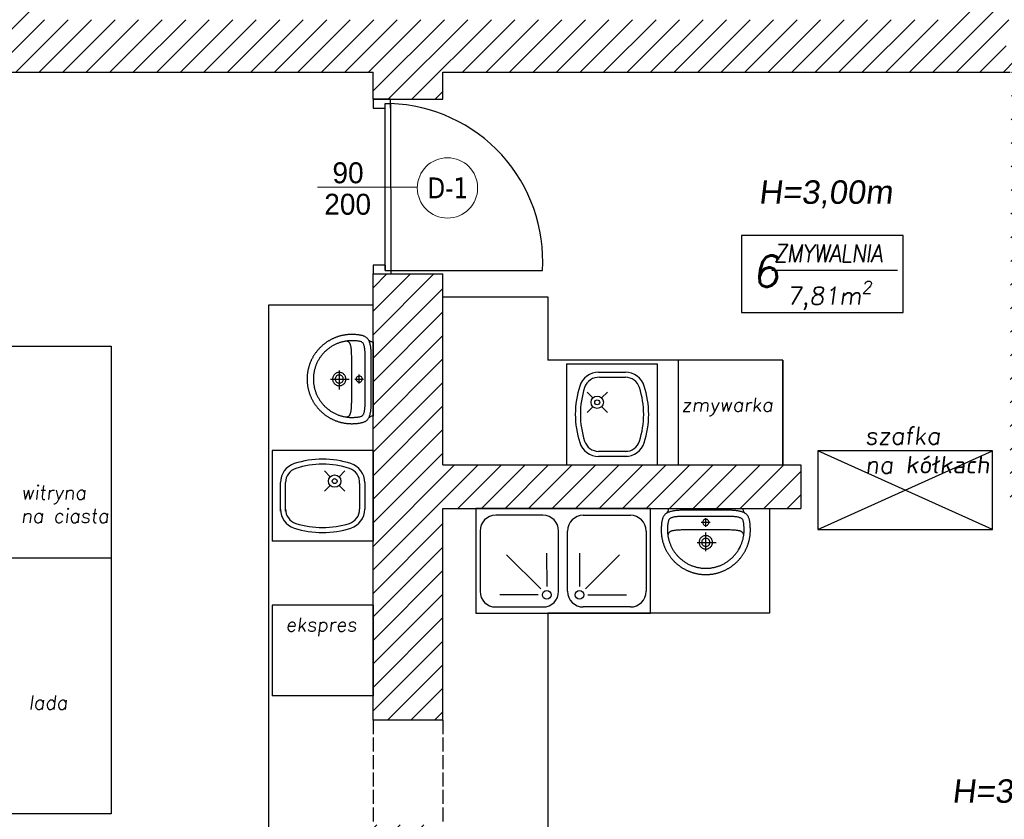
# Model space of a CAD drawing. Header units: millimetres. Extents: x -486876 to 553054, y -140324 to 834178.
# Tile 128 of 155: x 15543 to 21183, y 65131 to 69711. Entities that reach past the tile are written whole.
import ezdxf
from ezdxf.enums import TextEntityAlignment as Align

# ---------------------------------------------------------------- set-up
doc = ezdxf.new("R2010")
doc.units = ezdxf.units.MM
doc.linetypes.add('DASH2', pattern=[0.75, 0.5, -0.25])
doc.linetypes.add('XREF$0$_DASH', pattern=[10, 8, -2])
for name, color, linetype, lineweight in [('_XREF', 252, 'DASH2', 13), ('XREF$0$okna', 8, 'Continuous', 20), ('XREF$0$ściana nośna', 8, 'Continuous', 30)]:
    doc.layers.add(name, color=color, linetype=linetype, lineweight=lineweight)
for name, color, linetype in [('XREF$0$A-ARM', 8, 'Continuous'), ('XREF$0$ArchiCAD', 8, 'Continuous'), ('XREF$0$DRZWI', 8, 'Continuous'), ('XREF$0$MEBLE', 8, 'Continuous'), ('XREF$0$nowe ściany', 8, 'Continuous'), ('XREF$0$OPIS', 8, 'Continuous'), ('XREF$0$OPISY', 8, 'Continuous'), ('XREF$0$WYMIARY', 9, 'Continuous'), ('XREF$0$WYPEŁNIENIA', 8, 'Continuous')]:
    doc.layers.add(name, color=color, linetype=linetype)
doc.styles.add('XREF$0$APLUS', font='arial.ttf', dxfattribs={"width": 0.6})
doc.styles.add('XREF$0$GENERATED_STYLE_1', font='txt')
doc.styles.add('XREF$0$ROMANS', font='romans.shx')
doc.styles.add('XREF$0$Standard', font='arial.ttf')
doc.styles.add('XREF$0$Verdana 0.8', font='verdana.ttf', dxfattribs={"width": 0.8})
pattern_1 = [(45, (428.967, 8619.944), (-6.735192, 6.735192), [])]

# ---------------------------------------------------------------- blocks, each defined once
blk = doc.blocks.new('XREF$0$KKP-KOLO2-B02X0201')
at = {"layer": 'XREF$0$A-ARM'}
for points in [[(-21.09, 0), (-21.12, -0.55), (-21.2, -1), (-21.34, -1.39), (-21.54, -1.76), (-21.81, -2.13), (-22.13, -2.54)], [(21.09, 0), (0, 0), (-21.09, 0)], [(22.13, -2.54), (21.81, -2.13), (21.54, -1.76), (21.34, -1.39), (21.2, -1), (21.12, -0.55), (21.09, 0)], [(25.29, -12.17), (25.29, -12.54), (25.28, -12.9), (25.27, -13.27), (25.25, -13.64), (25.22, -14), (25.19, -14.37), (25.16, -14.73), (25.12, -15.09), (25.08, -15.45), (25.03, -15.81), (24.97, -16.16), (24.91, -16.52), (24.85, -16.87), (24.78, -17.22), (24.71, -17.57), (24.63, -17.92), (24.55, -18.26), (24.46, -18.61), (24.37, -18.95), (24.27, -19.29), (24.17, -19.63), (24.06, -19.96), (23.95, -20.3), (23.83, -20.63), (23.71, -20.96), (23.59, -21.29), (23.46, -21.61), (23.33, -21.94), (23.19, -22.26), (23.05, -22.58), (22.9, -22.89), (22.75, -23.21), (22.6, -23.52), (22.44, -23.83), (22.27, -24.14), (22.11, -24.44), (21.94, -24.74), (21.76, -25.04), (21.58, -25.34), (21.4, -25.63), (21.21, -25.92), (21.02, -26.21), (20.83, -26.5), (20.63, -26.78), (20.43, -27.06), (20.22, -27.34), (20.01, -27.62), (19.8, -27.89), (19.58, -28.16), (19.36, -28.42), (19.14, -28.68), (18.91, -28.94), (18.68, -29.2), (18.45, -29.45), (18.21, -29.7), (17.97, -29.95), (17.73, -30.2), (17.48, -30.44), (17.23, -30.67), (16.98, -30.91), (16.72, -31.14), (16.46, -31.36), (16.2, -31.59), (15.93, -31.81), (15.66, -32.02), (15.39, -32.24), (15.12, -32.45), (14.84, -32.65), (14.56, -32.85), (14.28, -33.05), (13.99, -33.25), (13.7, -33.44), (13.41, -33.62), (13.12, -33.81), (12.82, -33.98), (12.52, -34.16), (12.22, -34.33), (11.91, -34.5), (11.61, -34.66), (11.3, -34.82), (10.98, -34.97), (10.67, -35.12), (10.35, -35.27), (10.03, -35.41), (9.71, -35.55), (9.39, -35.68), (9.06, -35.81), (8.74, -35.94), (8.41, -36.06), (8.07, -36.17), (7.74, -36.28), (7.4, -36.39), (7.06, -36.49), (6.72, -36.59), (6.38, -36.68), (6.04, -36.77), (5.69, -36.85), (5.35, -36.93), (5, -37), (4.65, -37.07), (4.29, -37.14), (3.94, -37.2), (3.58, -37.25), (3.23, -37.3), (2.87, -37.34), (2.51, -37.38), (2.14, -37.42), (1.78, -37.45), (1.42, -37.47), (1.05, -37.49), (0.68, -37.5), (0.31, -37.51), (-0.06, -37.51), (-0.06, -37.51), (-0.43, -37.51), (-0.8, -37.5), (-1.16, -37.49), (-1.53, -37.47), (-1.89, -37.45), (-2.26, -37.42), (-2.62, -37.38), (-2.98, -37.34), (-3.34, -37.3), (-3.7, -37.25), (-4.05, -37.2), (-4.41, -37.14), (-4.76, -37.07), (-5.11, -37), (-5.46, -36.93), (-5.81, -36.85), (-6.15, -36.77), (-6.5, -36.68), (-6.84, -36.59), (-7.18, -36.49), (-7.52, -36.39), (-7.85, -36.28), (-8.19, -36.17), (-8.52, -36.06), (-8.85, -35.94), (-9.18, -35.81), (-9.5, -35.68), (-9.83, -35.55), (-10.15, -35.41), (-10.47, -35.27), (-10.78, -35.12), (-11.1, -34.97), (-11.41, -34.82), (-11.72, -34.66), (-12.03, -34.5), (-12.33, -34.33), (-12.63, -34.16), (-12.93, -33.98), (-13.23, -33.81), (-13.52, -33.62), (-13.81, -33.44), (-14.1, -33.25), (-14.39, -33.05), (-14.67, -32.85), (-14.95, -32.65), (-15.23, -32.45), (-15.51, -32.24), (-15.78, -32.02), (-16.05, -31.81), (-16.31, -31.59), (-16.58, -31.36), (-16.84, -31.14), (-17.09, -30.91), (-17.35, -30.67), (-17.6, -30.44), (-17.84, -30.2), (-18.09, -29.95), (-18.33, -29.7), (-18.56, -29.45), (-18.8, -29.2), (-19.03, -28.94), (-19.25, -28.68), (-19.48, -28.42), (-19.7, -28.16), (-19.91, -27.89), (-20.13, -27.62), (-20.34, -27.34), (-20.54, -27.06), (-20.74, -26.78), (-20.94, -26.5), (-21.14, -26.21), (-21.33, -25.92), (-21.51, -25.63), (-21.7, -25.34), (-21.88, -25.04), (-22.05, -24.74), (-22.22, -24.44), (-22.39, -24.14), (-22.55, -23.83), (-22.71, -23.52), (-22.86, -23.21), (-23.01, -22.89), (-23.16, -22.58), (-23.3, -22.26), (-23.44, -21.94), (-23.57, -21.61), (-23.7, -21.29), (-23.83, -20.96), (-23.95, -20.63), (-24.06, -20.3), (-24.17, -19.96), (-24.28, -19.63), (-24.38, -19.29), (-24.48, -18.95), (-24.57, -18.61), (-24.66, -18.26), (-24.74, -17.92), (-24.82, -17.57), (-24.9, -17.22), (-24.96, -16.87), (-25.03, -16.52), (-25.09, -16.16), (-25.14, -15.81), (-25.19, -15.45), (-25.23, -15.09), (-25.27, -14.73), (-25.31, -14.37), (-25.34, -14), (-25.36, -13.64), (-25.38, -13.27), (-25.39, -12.9), (-25.4, -12.54), (-25.4, -12.17), (-25.4, -12.17), (-25.4, -11.8), (-25.38, -11.35), (-25.36, -10.84), (-25.33, -10.31), (-25.3, -9.77), (-25.27, -9.28), (-25.23, -8.85), (-25.19, -8.52), (-25.13, -8.07), (-25.06, -7.64), (-24.99, -7.22), (-24.91, -6.82), (-24.82, -6.44), (-24.73, -6.07), (-24.62, -5.72), (-24.51, -5.38), (-24.38, -5.06), (-24.24, -4.76), (-24.09, -4.47), (-23.93, -4.19), (-23.75, -3.93), (-23.55, -3.68), (-23.34, -3.44), (-23.11, -3.22), (-22.87, -3.01), (-22.6, -2.81), (-22.31, -2.63), (-22, -2.45), (-21.67, -2.29), (-21.32, -2.14), (-20.94, -1.99), (-20.54, -1.86), (-20.11, -1.74), (-19.66, -1.63), (-19.17, -1.53), (-19.17, -1.53), (-18.8, -1.45), (-18.41, -1.38), (-18.01, -1.32), (-17.59, -1.25), (-17.17, -1.2), (-16.73, -1.15), (-16.28, -1.1), (-15.82, -1.06), (-15.35, -1.04), (-14.87, -1.02), (-14.38, -1.01), (-0.06, -1.01), (14.27, -1.01), (14.76, -1.02), (15.23, -1.04), (15.7, -1.06), (16.16, -1.1), (16.61, -1.15), (17.05, -1.2), (17.48, -1.25), (17.9, -1.32), (18.3, -1.38), (18.69, -1.45), (19.06, -1.53), (19.54, -1.63), (20, -1.74), (20.43, -1.86), (20.83, -1.99), (21.21, -2.14), (21.56, -2.29), (21.89, -2.45), (22.2, -2.63), (22.48, -2.81), (22.75, -3.01), (23, -3.22), (23.23, -3.44), (23.44, -3.68), (23.63, -3.93), (23.81, -4.19), (23.98, -4.47), (24.13, -4.76), (24.27, -5.06), (24.39, -5.38), (24.51, -5.72), (24.61, -6.07), (24.71, -6.44), (24.79, -6.82), (24.88, -7.22), (24.95, -7.64), (25.02, -8.07), (25.08, -8.52), (25.12, -8.85), (25.15, -9.28), (25.19, -9.77), (25.22, -10.31), (25.24, -10.84), (25.27, -11.35), (25.28, -11.8), (25.29, -12.17)], [(-0.05, -33.94), (-0.61, -33.93), (-1.16, -33.92), (-1.72, -33.89), (-2.28, -33.85), (-2.7, -33.79), (-3.12, -33.73), (-3.53, -33.66), (-3.94, -33.59), (-4.34, -33.51), (-4.74, -33.42), (-5.14, -33.33), (-5.53, -33.23), (-5.93, -33.13), (-6.33, -33.02), (-6.73, -32.9), (-7.13, -32.77), (-7.53, -32.64), (-7.96, -32.47), (-8.38, -32.29), (-8.79, -32.11), (-9.2, -31.92), (-9.61, -31.73), (-10.02, -31.53), (-10.42, -31.33), (-10.8, -31.11), (-11.16, -30.89), (-11.52, -30.66), (-11.87, -30.43), (-12.22, -30.2), (-12.56, -29.97), (-12.89, -29.72), (-13.22, -29.48), (-13.55, -29.23), (-13.87, -28.97), (-14.19, -28.7), (-14.51, -28.43), (-14.82, -28.15), (-15.14, -27.86), (-15.45, -27.56), (-15.76, -27.24), (-16.06, -26.91), (-16.35, -26.58), (-16.63, -26.25), (-16.91, -25.92), (-17.17, -25.58), (-17.44, -25.24), (-17.7, -24.9), (-17.95, -24.55), (-18.2, -24.19), (-18.45, -23.82), (-18.69, -23.45), (-19.7, -21.59), (-19.87, -21.21), (-20.04, -20.83), (-20.19, -20.44), (-20.34, -20.06), (-20.49, -19.67), (-20.62, -19.28), (-20.75, -18.9), (-20.88, -18.51), (-20.99, -18.12), (-21.1, -17.73), (-21.2, -17.34), (-21.3, -16.94), (-21.38, -16.55), (-21.46, -16.15), (-21.54, -15.75), (-21.6, -15.36), (-21.66, -14.95), (-21.71, -14.55), (-21.75, -14.15), (-21.78, -13.74), (-21.81, -13.33), (-21.83, -12.92), (-21.84, -12.51), (-21.84, -12.09), (-21.84, -11.68), (-21.82, -11.26), (-21.81, -10.84), (-21.78, -10.42), (-21.76, -10), (-21.73, -9.57), (-21.69, -9.16), (-21.64, -8.74), (-21.58, -8.32), (-21.51, -7.91), (-21.43, -7.49), (-21.32, -7.09), (-21.2, -6.68), (-21.06, -6.4), (-20.88, -6.14), (-20.65, -5.9), (-20.38, -5.69), (-20.07, -5.5), (-19.73, -5.34), (-19.37, -5.2), (-18.99, -5.07), (-18.59, -4.96), (-18.17, -4.87), (-17.75, -4.8), (-17.33, -4.73), (-16.9, -4.68), (-16.49, -4.64), (-16.08, -4.61), (-15.69, -4.59), (-15.32, -4.58), (-14.98, -4.57), (-14.66, -4.56), (-14.38, -4.56), (-0.05, -4.56), (14.27, -4.56), (14.55, -4.56), (14.87, -4.57), (15.21, -4.58), (15.58, -4.59), (15.97, -4.61), (16.38, -4.64), (16.8, -4.68), (17.22, -4.73), (17.64, -4.8), (18.07, -4.87), (18.48, -4.96), (18.88, -5.07), (19.26, -5.2), (19.63, -5.34), (19.96, -5.5), (20.27, -5.69), (20.54, -5.9), (20.77, -6.14), (20.96, -6.4), (21.09, -6.68), (21.22, -7.09), (21.32, -7.49), (21.41, -7.91), (21.48, -8.32), (21.54, -8.74), (21.58, -9.16), (21.62, -9.57), (21.65, -10), (21.68, -10.42), (21.7, -10.84), (21.72, -11.26), (21.73, -11.68), (21.74, -12.09), (21.73, -12.51), (21.72, -12.92), (21.7, -13.33), (21.68, -13.74), (21.64, -14.15), (21.6, -14.55), (21.55, -14.95), (21.49, -15.36), (21.43, -15.75), (21.36, -16.15), (21.28, -16.55), (21.19, -16.94), (21.1, -17.34), (20.99, -17.73), (20.89, -18.12), (20.77, -18.51), (20.65, -18.9), (20.52, -19.28), (20.38, -19.67), (20.24, -20.06), (20.09, -20.44), (19.93, -20.83), (19.76, -21.21), (19.59, -21.59), (19.59, -21.59), (18.58, -23.45), (18.34, -23.82), (18.09, -24.19), (17.84, -24.55), (17.59, -24.9), (17.33, -25.24), (17.07, -25.58), (16.8, -25.92), (16.52, -26.25), (16.24, -26.58), (15.95, -26.91), (15.65, -27.24), (15.35, -27.56), (15.03, -27.86), (14.72, -28.15), (14.4, -28.43), (14.08, -28.7), (13.76, -28.97), (13.44, -29.23), (13.11, -29.48), (12.78, -29.72), (12.45, -29.97), (12.11, -30.2), (11.76, -30.43), (11.41, -30.66), (11.06, -30.89), (10.69, -31.11), (10.32, -31.33), (9.91, -31.53), (9.5, -31.73), (9.09, -31.92), (8.68, -32.11), (8.27, -32.29), (7.85, -32.47), (7.43, -32.64), (7.43, -32.64), (7.02, -32.77), (6.62, -32.9), (6.22, -33.02), (5.82, -33.13), (5.43, -33.23), (5.03, -33.33), (4.63, -33.42), (4.23, -33.51), (3.83, -33.59), (3.42, -33.66), (3.01, -33.73), (2.6, -33.79), (2.17, -33.85), (1.61, -33.89), (1.06, -33.92), (0.5, -33.93), (-0.05, -33.94)], [(-0.05, -10.45), (-0.05, -5.48)], [(-2.61, -7.95), (2.52, -7.95)], [(-0.04, -6.08), (0.43, -6.14), (0.85, -6.32), (1.21, -6.6), (1.49, -6.96), (1.67, -7.38), (1.73, -7.86), (1.67, -8.33), (1.49, -8.75), (1.21, -9.11), (0.85, -9.39), (0.43, -9.57), (-0.04, -9.63), (-0.51, -9.57), (-0.94, -9.39), (-1.3, -9.11), (-1.58, -8.75), (-1.75, -8.33), (-1.82, -7.86), (-1.75, -7.38), (-1.58, -6.96), (-1.3, -6.6), (-0.94, -6.32), (-0.51, -6.14), (-0.04, -6.08)], [(-21.62, -15.21), (-21.58, -14.99), (-21.53, -14.78), (-21.48, -14.58), (-21.41, -14.39), (-21.33, -14.21), (-21.24, -14.04), (-21.14, -13.87), (-21.02, -13.72), (-20.88, -13.57), (-20.72, -13.43), (-20.55, -13.3), (-20.35, -13.18), (-20.14, -13.06), (-19.9, -12.95), (-19.63, -12.85), (-19.34, -12.76), (-19.02, -12.67), (-18.67, -12.6), (-18.29, -12.53), (-17.88, -12.46), (-17.43, -12.4), (-16.96, -12.35), (-16.44, -12.31), (-15.89, -12.27), (-15.3, -12.24), (-14.67, -12.21), (-14, -12.19), (-13.28, -12.18), (-12.52, -12.17), (-11.72, -12.17)], [(-11.72, -12.17), (-0.06, -12.17), (11.6, -12.17)], [(-0.06, -15.43), (0.33, -15.45), (0.71, -15.51), (1.07, -15.6), (1.42, -15.73), (1.75, -15.89), (2.06, -16.08), (2.36, -16.3), (2.63, -16.55), (2.87, -16.82), (3.09, -17.11), (3.28, -17.43), (3.44, -17.76), (3.57, -18.11), (3.66, -18.47), (3.72, -18.85), (3.74, -19.24), (3.72, -19.62), (3.66, -20), (3.57, -20.36), (3.44, -20.71), (3.28, -21.05), (3.09, -21.36), (2.87, -21.65), (2.63, -21.92), (2.36, -22.17), (2.06, -22.39), (1.75, -22.58), (1.42, -22.74), (1.07, -22.87), (0.71, -22.96), (0.33, -23.02), (-0.06, -23.04), (-0.45, -23.02), (-0.82, -22.96), (-1.19, -22.87), (-1.54, -22.74), (-1.87, -22.58), (-2.18, -22.39), (-2.48, -22.17), (-2.75, -21.92), (-2.99, -21.65), (-3.21, -21.36), (-3.4, -21.05), (-3.56, -20.71), (-3.69, -20.36), (-3.78, -20), (-3.84, -19.62), (-3.86, -19.24), (-3.84, -18.85), (-3.78, -18.47), (-3.69, -18.11), (-3.56, -17.76), (-3.4, -17.43), (-3.21, -17.11), (-2.99, -16.82), (-2.75, -16.55), (-2.48, -16.3), (-2.18, -16.08), (-1.87, -15.89), (-1.54, -15.73), (-1.19, -15.6), (-0.82, -15.51), (-0.45, -15.45), (-0.06, -15.43)], [(-0.06, -24.21), (-0.06, -13.57)], [(11.6, -12.17), (12.41, -12.17), (13.17, -12.18), (13.88, -12.19), (14.55, -12.21), (15.18, -12.24), (15.78, -12.27), (16.33, -12.31), (16.84, -12.35), (17.32, -12.4), (17.77, -12.46), (18.18, -12.53), (18.56, -12.6), (18.9, -12.67), (19.22, -12.76), (19.52, -12.85), (19.78, -12.95), (20.02, -13.06), (20.24, -13.18), (20.44, -13.3), (20.61, -13.43), (20.76, -13.57), (20.9, -13.72), (21.02, -13.87), (21.13, -14.04), (21.22, -14.21), (21.3, -14.39), (21.36, -14.58), (21.42, -14.78), (21.47, -14.99), (21.51, -15.21)], [(4.89, -19.26), (-5.94, -19.26)], [(-0.06, -16.9), (0.36, -16.94), (0.75, -17.05), (1.12, -17.22), (1.44, -17.45), (1.72, -17.73), (1.95, -18.06), (2.13, -18.42), (2.23, -18.82), (2.27, -19.24), (2.23, -19.65), (2.13, -20.05), (1.95, -20.41), (1.72, -20.74), (1.44, -21.02), (1.12, -21.25), (0.75, -21.42), (0.36, -21.53), (-0.06, -21.57), (-0.48, -21.53), (-0.87, -21.42), (-1.23, -21.25), (-1.56, -21.02), (-1.84, -20.74), (-2.07, -20.41), (-2.24, -20.05), (-2.35, -19.65), (-2.39, -19.24), (-2.35, -18.82), (-2.24, -18.42), (-2.07, -18.06), (-1.84, -17.73), (-1.56, -17.45), (-1.23, -17.22), (-0.87, -17.05), (-0.48, -16.94), (-0.06, -16.9)]]:
    blk.add_lwpolyline(points, dxfattribs=at)
blk = doc.blocks.new('XREF')
at = {"layer": 'XREF$0$WYPEŁNIENIA'}
h = blk.add_hatch(dxfattribs=at)
h.set_pattern_fill('ANSI31', color=256, scale=3)
h.set_pattern_definition([(45, (-52999.899, 13162.694), (-6.7351921, 6.7351921), [])])
h.paths.add_polyline_path([(5376.11, 10651.78), (5336.75, 10651.78), (5336.75, 10611.78), (5376.11, 10611.78)])
h.paths.add_polyline_path([(5806.69, 10651.78), (5486.11, 10651.78), (5486.11, 10611.78), (5541.69, 10611.78), (5541.69, 10491.78), (5566.69, 10491.78), (5566.69, 10611.78), (5766.69, 10611.78), (5766.69, 10481.78), (5766.69, 10471.78), (5766.69, 10346.78), (5739.69, 10346.78), (5739.69, 10336.78), (5766.69, 10336.78), (5766.69, 10322.47), (5806.69, 10322.47)])
h.paths.add_polyline_path([(5566.69, 10391.78), (5556.69, 10391.78), (5541.69, 10391.78), (5541.69, 10295.78), (5566.69, 10295.78), (5566.69, 10336.78), (5739.69, 10336.78), (5739.69, 10346.78), (5566.69, 10346.78)])
h.paths.add_polyline_path([(5566.69, 10295.78), (5541.69, 10295.78), (5541.69, 10195.78), (5566.69, 10195.78)])
h.paths.add_polyline_path([(5558.62, 10157.37), (5572.62, 10157.37), (5572.62, 10143.37), (5558.62, 10143.37)], flags=16)
edge = h.paths.add_edge_path(flags=16)
edge.add_arc((5565.62, 10150.37), 7, 0, 360)
h.paths.add_polyline_path([(5806.69, 10212.47), (5766.69, 10212.47), (5766.69, 10121.78), (5688.72, 10121.78), (5688.72, 10096.78), (5766.69, 10096.78), (5766.69, 10027.67), (5806.69, 10027.67), (5806.69, 10029.35)])
h.paths.add_polyline_path([(5806.69, 9917.67), (5766.69, 9917.67), (5766.69, 9911.78), (5683.24, 9911.78), (5683.24, 9881.78), (5766.69, 9881.78), (5766.69, 9779.12), (5806.69, 9779.12)])
h.paths.add_polyline_path([(5157.25, 9881.78), (5142.25, 9881.78), (5141.56, 9712.78), (5141.56, 9656.78), (5141.56, 9631.78), (5156.56, 9631.78), (5156.56, 9712.78)])
h.paths.add_polyline_path([(5256.56, 9656.78), (5156.56, 9656.78), (5156.56, 9631.78), (5256.56, 9631.78)])
h.paths.add_polyline_path([(5451.56, 9666.86), (5426.56, 9666.86), (5426.56, 9656.78), (5256.56, 9656.78), (5256.56, 9631.78), (5426.56, 9631.78), (5451.56, 9631.78)])
h.paths.add_polyline_path([(5806.69, 9779.12), (5766.69, 9779.12), (5766.69, 9756.28), (5806.69, 9756.28)])
h.paths.add_polyline_path([(5806.69, 9563.42), (5766.69, 9563.42), (5766.69, 9361.43), (5605.18, 9361.43), (5605.18, 9321.43), (5766.69, 9321.43), (5766.69, 9268.64), (5806.69, 9268.64)])
h.paths.add_polyline_path([(5806.69, 9646.28), (5766.69, 9646.28), (5766.69, 9563.42), (5806.69, 9563.42)])
h.paths.add_polyline_path([(5495.18, 9361.43), (5463.86, 9361.43), (5451.56, 9361.43), (5451.56, 9481.78), (5426.56, 9481.78), (5426.56, 9361.43), (5366.74, 9361.43), (5366.74, 9321.43), (5495.18, 9321.43)])
h.paths.add_polyline_path([(5256.74, 9361.43), (4971.58, 9361.43), (4971.58, 9321.43), (5256.74, 9321.43)])
h.paths.add_polyline_path([(4861.58, 9361.43), (4816.56, 9361.43), (4816.56, 9450.58), (4776.56, 9450.58), (4776.56, 9361.43), (4714.92, 9361.43), (4714.92, 9321.43), (4861.58, 9321.43)])
h.paths.add_polyline_path([(4604.92, 9361.43), (4411.55, 9361.43), (4411.55, 9321.43), (4604.92, 9321.43)])
h.paths.add_polyline_path([(4411.55, 9361.43), (4406.56, 9361.43), (4406.56, 9411.43), (4366.56, 9411.43), (4366.56, 9361.43), (4171.56, 9361.43), (4171.56, 9321.43), (4411.55, 9321.43)])
h.paths.add_polyline_path([(4816.56, 9631.78), (5021.56, 9631.78), (5021.56, 9656.78), (4816.56, 9656.78), (4816.56, 9766.19), (4776.56, 9766.19), (4776.56, 9563.42), (4816.56, 9563.42)])
h.paths.add_polyline_path([(4816.56, 9563.42), (4776.56, 9563.42), (4776.56, 9510.58), (4816.56, 9510.58)])
h.paths.add_polyline_path([(5806.69, 9158.64), (5766.69, 9158.64), (5766.69, 9112.7), (5806.69, 9112.7)])
h.paths.add_polyline_path([(4783.69, 9911.78), (4771.69, 9911.78)])
h.paths.add_polyline_path([(4886.69, 10121.78), (4796.69, 10121.78), (4796.69, 10096.78), (4886.69, 10096.78)])
h.paths.add_polyline_path([(5434.52, 10096.78), (5434.52, 10121.78), (5409.69, 10121.78), (5409.81, 10096.78)])
h.paths.add_polyline_path([(5535.02, 10121.78), (5535.02, 10108.85), (5535.02, 10108.85), (5535.02, 10096.78), (5588.72, 10096.78), (5588.72, 10121.78), (5575.42, 10121.78), (5575.42, 10162.36), (5566.69, 10162.36), (5566.69, 10195.78), (5541.69, 10195.78), (5541.69, 10121.78)])
h = blk.add_hatch(dxfattribs=at)
h.set_pattern_fill('ANSI31', color=256, scale=3)
h.set_pattern_definition(pattern_1)
h.paths.add_polyline_path([(5131.69, 10611.78), (5226.75, 10611.78), (5226.75, 10651.78), (5034.68, 10651.78), (5034.68, 10611.78), (5106.69, 10611.78), (5106.69, 10492.03), (5131.69, 10480.17)])
h.paths.add_polyline_path([(5131.69, 10480.17), (5106.69, 10492.03), (5106.69, 10431.78), (4986.69, 10431.78), (4986.69, 10329.91), (4986.69, 10317.78), (4996.69, 10317.78), (4996.69, 10329.91), (4996.69, 10421.78), (5106.69, 10421.78), (5106.69, 10121.78), (4996.69, 10121.78), (4996.69, 10217.78), (4986.69, 10217.78), (4986.69, 10096.78), (5106.69, 10096.78), (5106.69, 10080.78), (5131.69, 10080.78), (5131.69, 10096.78), (5309.81, 10096.78), (5309.81, 10121.78), (5167.64, 10121.78), (5167.64, 10167.09), (5131.69, 10167.09)])
h.paths.add_polyline_path([(5138.63, 10159.36), (5152.63, 10159.36), (5152.63, 10145.36), (5138.63, 10145.36)], flags=16)
h.paths.add_polyline_path([(5138.63, 10138.66), (5152.63, 10138.66), (5152.63, 10124.66), (5138.63, 10124.66)], flags=16)
h.paths.add_polyline_path([(5342.2, 9911.78), (5131.69, 9911.78), (5131.69, 9927.78), (5106.69, 9927.78), (5106.69, 9911.78), (4754.5, 9911.78), (4743.77, 9881.78), (4776.56, 9881.78), (4776.56, 9866.19), (4786.56, 9866.19), (4816.56, 9866.19), (4816.56, 9881.78), (5141.56, 9881.78), (5156.56, 9881.78), (5336.01, 9881.78)])
h.paths.add_polyline_path([(5139.23, 9902.34), (5153.23, 9902.34), (5153.23, 9888.34), (5139.23, 9888.34)], flags=16)
h.paths.add_polyline_path([(5583.24, 9911.78), (5342.2, 9911.78), (5336.01, 9881.78), (5426.56, 9881.78), (5426.56, 9766.86), (5451.56, 9766.86), (5451.56, 9821.78), (5566.69, 9821.78), (5566.69, 9881.78), (5583.24, 9881.78)])
h.paths.add_polyline_path([(5504.63, 9871.77), (5518.63, 9871.77), (5518.63, 9857.77), (5504.63, 9857.77)], flags=16)
h.paths.add_polyline_path([(5518.63, 9864.77, -1), (5504.63, 9864.77, -1)], flags=16)
h = blk.add_hatch(dxfattribs=at)
h.set_pattern_fill('ANSI31', color=256, scale=3)
h.set_pattern_definition(pattern_1)
h.paths.add_polyline_path([(4754.5, 9911.78), (4436.69, 9911.78), (4301.69, 9911.78), (4301.69, 9928.55), (4289.69, 9928.55), (4276.69, 9928.55), (4276.69, 9911.78), (4236.56, 9911.78), (4236.56, 9881.78), (4353.56, 9881.78), (4353.56, 9806.78), (4366.56, 9806.78), (4366.56, 9731.78), (4406.56, 9731.78), (4406.56, 9881.78), (4743.77, 9881.78)])
h.paths.add_polyline_path([(4398.45, 9880.08), (4398.45, 9866.08), (4384.45, 9866.08), (4384.45, 9880.08)], flags=16)
h.paths.add_polyline_path([(4398.45, 9856.69), (4398.45, 9842.69), (4384.45, 9842.69), (4384.45, 9856.69)], flags=16)
h.paths.add_polyline_path([(4301.69, 10120.07), (4276.69, 10120.07), (4276.69, 10028.55), (4301.69, 10028.55), (4301.69, 10031.78), (4301.69, 10034.78)])
h.paths.add_polyline_path([(4276.69, 10110.27), (4239.02, 10110.27), (4239.02, 10098.27), (4276.69, 10098.27)])
h.paths.add_polyline_path([(4139.02, 10110.27), (4135.8, 10110.27), (4126.56, 10110.27), (4126.56, 10098.27), (4139.02, 10098.27)])
h.paths.add_polyline_path([(4452.42, 10061.29), (4444.42, 10061.29), (4444.42, 10018.45), (4452.42, 10018.45)])
h.paths.add_polyline_path([(4452.42, 9931.39), (4444.42, 9931.39), (4444.42, 9911.78), (4452.42, 9911.78)])
h.paths.add_polyline_path([(4584.42, 10161.78), (4577.87, 10161.78), (4572.42, 10161.78), (4572.42, 9911.78), (4584.42, 9911.78)])
h.paths.add_polyline_path([(4452.42, 10161.78), (4446.69, 10161.78), (4444.42, 10161.78), (4444.42, 10148.35), (4452.42, 10148.35)])
h.paths.add_polyline_path([(4301.69, 10417.32), (4276.69, 10417.32), (4276.69, 10166.69), (4280.64, 10166.69), (4280.64, 10210.85), (4376.16, 10210.85), (4376.16, 10166.69), (4280.64, 10166.69), (4276.69, 10166.69), (4276.69, 10157.57), (4301.69, 10157.57), (4301.69, 10161.78), (4446.69, 10161.78), (4452.42, 10161.78), (4577.87, 10161.78), (4584.42, 10161.78), (4662.89, 10161.78), (4662.89, 10186.78), (4577.87, 10186.78), (4396.69, 10186.78), (4396.69, 10246.78), (4301.69, 10246.78)])
h.paths.add_polyline_path([(4335.14, 10233.4), (4349.14, 10233.4), (4349.14, 10219.4), (4335.14, 10219.4)], flags=16)
h.paths.add_polyline_path([(4363.29, 10233.4), (4391.29, 10233.4), (4391.29, 10219.4), (4363.29, 10219.4)], flags=16)
h.paths.add_polyline_path([(4279.66, 10288.77), (4298.73, 10288.77), (4298.73, 10302.27), (4279.66, 10302.27)], flags=24)
h.paths.add_polyline_path([(4376.91, 10145.96), (4376.91, 10164.17), (4363.41, 10164.17), (4363.41, 10145.96)], flags=9)
at = {"layer": 'XREF$0$DRZWI'}
for points in [[(4786.56, 9861.19), (4786.56, 9866.19), (4776.56, 9866.19), (4776.56, 9861.19)], [(4776.56, 9861.19), (4783.47, 9861.19)], [(4783.56, 9768.19), (4783.56, 9863.69), (4786.56, 9863.69), (4786.56, 9863.69), (4786.64, 9766.19)], [(4783.56, 9771.19), (4776.56, 9771.19), (4776.56, 9766.19)], [(4783.56, 9771.19), (4783.56, 9768.19), (4873.56, 9768.19), (4873.56, 9768.19)]]:
    blk.add_lwpolyline(points, dxfattribs=at)
blk.add_arc((4783.61, 9773.63), 90.11, 356.5388, 88.128, dxfattribs=at)
at = {"layer": 'XREF$0$MEBLE'}
for p, q in [((4816.56, 9753.09), (4876.56, 9753.09)), ((4876.56, 9753.09), (4876.56, 9716.78)), ((4776.56, 9748.23), (4716.56, 9748.23)), ((4716.56, 9748.23), (4716.56, 9361.43)), ((4566.56, 9724.85), (4626.56, 9724.85)), ((4626.56, 9724.85), (4626.56, 9456.98)), ((5011.35, 9716.78), (4876.56, 9716.78)), ((5011.35, 9656.78), (5011.35, 9716.78)), ((4873.82, 9627.89), (4846.82, 9627.89)), ((4896.93, 9627.89), (4923.93, 9627.89)), ((5003.66, 9631.78), (5003.66, 9571.78)), ((4837.82, 9618.89), (4837.82, 9584.39)), ((4882.82, 9584.39), (4882.82, 9618.89)), ((4887.93, 9584.39), (4887.93, 9618.89)), ((4932.93, 9618.89), (4932.93, 9584.39)), ((4872.6, 9585.76), (4852.99, 9605.33)), ((4875.97, 9606.21), (4875.99, 9587.16)), ((4894.77, 9606.21), (4894.75, 9587.16)), ((4898.15, 9585.76), (4917.76, 9605.33)), ((4566.56, 9603.63), (4626.56, 9603.63)), ((4871.2, 9582.36), (4849.12, 9582.34)), ((4899.55, 9582.36), (4921.62, 9582.34)), ((4846.82, 9575.39), (4873.82, 9575.39)), ((4876.56, 9571.78), (4876.56, 9421.43)), ((5003.66, 9571.78), (4876.56, 9571.78)), ((4923.93, 9575.39), (4896.93, 9575.39)), ((4626.56, 9456.98), (4566.56, 9456.98))]:
    blk.add_line(p, q, dxfattribs=at)
at = {"layer": 'XREF$0$MEBLE', "ltscale": 1.2}
for p, q in [((4887.38, 9714.66), (4887.38, 9656.78)), ((4887.38, 9714.66), (4939.26, 9714.66)), ((4939.26, 9714.66), (4939.26, 9656.78)), ((4939.26, 9714.66), (4939.26, 9656.78)), ((4905.76, 9709.83), (4921.06, 9709.83)), ((4905.76, 9709.83), (4921.06, 9709.83)), ((4906.33, 9706.94), (4921.06, 9706.94)), ((4906.33, 9706.94), (4921.06, 9706.94)), ((4902.43, 9695.13), (4899.12, 9698.44)), ((4902.43, 9695.13), (4899.12, 9698.44)), ((4907.43, 9695.13), (4910.74, 9698.44)), ((4907.43, 9695.13), (4910.74, 9698.44)), ((4902.42, 9690.12), (4899.12, 9686.82)), ((4902.42, 9690.12), (4899.12, 9686.82)), ((4907.43, 9690.13), (4910.74, 9686.82)), ((4907.43, 9690.13), (4910.74, 9686.82)), ((4776.56, 9665.05), (4718.68, 9665.05)), ((4718.68, 9665.05), (4718.68, 9613.17)), ((4776.56, 9665.05), (4776.56, 9613.17)), ((4922.21, 9664.49), (4905.76, 9664.49)), ((4922.21, 9664.49), (4905.76, 9664.49)), ((4922.21, 9661.6), (4905.76, 9661.6)), ((4922.21, 9661.6), (4905.76, 9661.6)), ((4752.03, 9650.01), (4748.72, 9653.31)), ((4752.03, 9650.01), (4748.72, 9653.31)), ((4757.03, 9650.01), (4760.34, 9653.31)), ((4757.03, 9650.01), (4760.34, 9653.31)), ((4723.5, 9630.22), (4723.5, 9646.67)), ((4723.5, 9630.22), (4723.5, 9646.67)), ((4726.4, 9630.22), (4726.4, 9646.67)), ((4726.4, 9630.22), (4726.4, 9646.67)), ((4752.03, 9645), (4748.72, 9641.69)), ((4752.03, 9645), (4748.72, 9641.69)), ((4757.03, 9645), (4760.34, 9641.69)), ((4757.03, 9645), (4760.34, 9641.69)), ((4768.84, 9646.1), (4768.84, 9631.37)), ((4768.84, 9646.1), (4768.84, 9631.37)), ((4771.74, 9646.67), (4771.74, 9631.37)), ((4771.74, 9646.67), (4771.74, 9631.37)), ((4776.56, 9613.17), (4718.68, 9613.17)), ((4776.56, 9613.17), (4718.68, 9613.17)), ((4776.56, 9576.45), (4718.67, 9576.45)), ((4718.67, 9576.45), (4718.67, 9524.57)), ((4776.56, 9576.45), (4776.56, 9524.57)), ((4776.56, 9524.57), (4718.67, 9524.57)), ((4776.56, 9524.57), (4718.67, 9524.57))]:
    blk.add_line(p, q, dxfattribs=at)
at = {"layer": 'XREF$0$MEBLE', "lineweight": 25, "ltscale": 1.2}
for p, q in [((4951.35, 9716.78), (4951.35, 9656.78)), ((5011.35, 9716.78), (5011.35, 9656.78)), ((5031.39, 9619.83), (5131.39, 9664.83)), ((5131.39, 9619.83), (5031.39, 9664.83))]:
    blk.add_line(p, q, dxfattribs=at)
blk.add_lwpolyline([(5131.39, 9664.83), (5031.39, 9664.83), (5031.39, 9619.83), (5131.39, 9619.83)], close=True, dxfattribs=at)
at = {"layer": 'XREF$0$MEBLE'}
blk.add_lwpolyline([(4935.37, 9631.78), (4835.37, 9631.78), (4835.37, 9571.78), (4935.37, 9571.78)], close=True, dxfattribs=at)
at = {"layer": 'XREF$0$MEBLE', "ltscale": 1.2}
for centre, radius in [((4904.93, 9692.63), 3.54), ((4904.93, 9692.63), 3.54), ((4904.93, 9692.63), 1.42), ((4904.93, 9692.63), 1.42), ((4754.53, 9647.5), 3.54), ((4754.53, 9647.5), 3.54), ((4754.53, 9647.5), 1.42), ((4754.53, 9647.5), 1.42)]:
    blk.add_circle(centre, radius, dxfattribs=at)
at = {"layer": 'XREF$0$MEBLE'}
for centre in [(4876, 9582.36), (4894.75, 9582.36)]:
    blk.add_circle(centre, 2.5, dxfattribs=at)
at = {"layer": 'XREF$0$MEBLE', "ltscale": 1.2}
for centre, radius, start, end in [((4905.76, 9698.47), 11.38, 90, 162.2042), ((4905.76, 9698.47), 11.38, 90, 162.2042), ((4905.76, 9698.47), 8.49, 86.1642, 162.2042), ((4905.76, 9698.47), 8.49, 86.1642, 162.2042), ((4921.06, 9698.45), 11.38, 17.7958, 90), ((4921.06, 9698.45), 11.38, 17.7958, 90), ((4921.06, 9698.45), 8.49, 17.7958, 90), ((4921.06, 9698.45), 8.49, 17.7958, 90), ((4945.45, 9685.74), 53.06, 162.2042, 180), ((4945.45, 9685.74), 53.06, 162.2042, 180), ((4945.45, 9685.74), 50.16, 162.2042, 180), ((4945.45, 9685.74), 50.16, 162.2042, 180), ((4881.38, 9685.72), 50.16, 360, 17.7958), ((4881.38, 9685.72), 50.16, 360, 17.7958), ((4881.38, 9685.72), 53.06, 360, 17.7958), ((4881.38, 9685.72), 53.06, 360, 17.7958), ((4945.45, 9685.74), 53.06, 180, 197.7958), ((4945.45, 9685.74), 53.06, 180, 197.7958), ((4945.45, 9685.74), 50.16, 180, 197.7958), ((4945.45, 9685.74), 50.16, 180, 197.7958), ((4881.38, 9685.72), 50.16, 342.2042, 360), ((4881.38, 9685.72), 50.16, 342.2042, 360), ((4881.38, 9685.72), 53.06, 342.2042, 360), ((4881.38, 9685.72), 53.06, 342.2042, 360), ((4905.18, 9673.78), 9.33, 180, 180.0277), ((4905.18, 9673.78), 9.33, 180, 180.0277), ((4905.8, 9673.03), 11.43, 197.877, 269.7877), ((4905.8, 9673.03), 11.43, 197.877, 269.7877), ((4905.8, 9673.03), 8.53, 197.9046, 269.7154), ((4905.8, 9673.03), 8.53, 197.9046, 269.7154), ((4921.06, 9672.98), 8.49, 270, 342.2042), ((4921.06, 9672.98), 8.49, 270, 342.2042), ((4921.06, 9672.98), 11.38, 270, 342.2042), ((4921.06, 9672.98), 11.38, 270, 342.2042), ((4734.93, 9646.63), 11.43, 107.877, 179.7877), ((4734.93, 9646.63), 11.43, 107.877, 179.7877), ((4747.64, 9606.99), 53.06, 90, 107.7958), ((4747.64, 9606.99), 53.06, 90, 107.7958), ((4747.64, 9606.99), 50.16, 90, 107.7958), ((4747.64, 9606.99), 50.16, 90, 107.7958), ((4735.69, 9647.25), 9.33, 90, 90.0277), ((4735.69, 9647.25), 9.33, 90, 90.0277), ((4747.64, 9606.99), 53.06, 72.2042, 90), ((4747.64, 9606.99), 53.06, 72.2042, 90), ((4747.64, 9606.99), 50.16, 72.2042, 90), ((4747.64, 9606.99), 50.16, 72.2042, 90), ((4760.38, 9646.67), 11.38, 360, 72.2042), ((4760.38, 9646.67), 11.38, 360, 72.2042), ((4734.93, 9646.63), 8.53, 107.9046, 179.7154), ((4734.93, 9646.63), 8.53, 107.9046, 179.7154), ((4760.38, 9646.67), 8.49, 356.1642, 72.2042), ((4760.38, 9646.67), 8.49, 356.1642, 72.2042), ((4734.88, 9631.37), 11.38, 180, 252.2042), ((4734.88, 9631.37), 11.38, 180, 252.2042), ((4734.88, 9631.37), 8.49, 180, 252.2042), ((4734.88, 9631.37), 8.49, 180, 252.2042), ((4760.36, 9631.37), 8.49, 287.7958, 360), ((4760.36, 9631.37), 8.49, 287.7958, 360), ((4760.36, 9631.37), 11.38, 287.7958, 360), ((4760.36, 9631.37), 11.38, 287.7958, 360), ((4747.62, 9671.05), 50.16, 252.2042, 270), ((4747.62, 9671.05), 50.16, 252.2042, 270), ((4747.62, 9671.05), 50.16, 270, 287.7958), ((4747.62, 9671.05), 50.16, 270, 287.7958), ((4747.62, 9671.05), 53.06, 252.2042, 270), ((4747.62, 9671.05), 53.06, 252.2042, 270), ((4747.62, 9671.05), 53.06, 270, 287.7958), ((4747.62, 9671.05), 53.06, 270, 287.7958)]:
    blk.add_arc(centre, radius, start, end, dxfattribs=at)
at = {"layer": 'XREF$0$MEBLE'}
for centre, start, end in [((4846.82, 9618.89), 90, 180), ((4873.82, 9618.89), 0, 90), ((4896.93, 9618.89), 90, 180), ((4923.93, 9618.89), 0, 90), ((4846.82, 9584.39), 180, 270), ((4873.82, 9584.39), 270, 360), ((4896.93, 9584.39), 180, 270), ((4923.93, 9584.39), 270, 0)]:
    blk.add_arc(centre, 9, start, end, dxfattribs=at)
at = {"layer": 'XREF$0$nowe ściany'}
for p, q in [((4776.56, 9866.19), (4816.56, 9866.19)), ((4776.56, 9766.19), (4816.56, 9766.19)), ((5021.56, 9656.78), (5021.56, 9631.78)), ((4816.56, 9510.58), (4776.56, 9510.58))]:
    blk.add_line(p, q, dxfattribs=at)
at = {"layer": 'XREF$0$nowe ściany', "linetype": 'XREF$0$_DASH'}
for p, q in [((4776.56, 9510.58), (4776.56, 9450.58)), ((4816.56, 9510.58), (4816.56, 9450.58))]:
    blk.add_line(p, q, dxfattribs=at)
at = {"layer": 'XREF$0$okna'}
blk.add_lwpolyline([(4744.71, 9815.94), (4801.83, 9815.94)], dxfattribs=at)
blk.add_circle((4819.16, 9815.41), 17.28, dxfattribs=at)
at = {"layer": 'XREF$0$OPIS'}
blk.add_line((5005.03, 9768.33), (5076.92, 9768.33), dxfattribs=at)
blk.add_lwpolyline([(5080.13, 9788.25), (4987.51, 9788.25), (4987.51, 9744.09), (5080.13, 9744.09)], close=True, dxfattribs=at)
at = {"layer": 'XREF$0$ściana nośna'}
for p, q in [((4406.56, 9881.78), (4776.56, 9881.78)), ((4776.56, 9866.19), (4776.56, 9881.78)), ((4816.56, 9881.78), (5141.56, 9881.78)), ((4816.56, 9866.19), (4816.56, 9881.78)), ((4776.56, 9510.58), (4776.56, 9766.19)), ((4816.56, 9656.78), (4816.56, 9766.19)), ((4816.56, 9656.78), (5021.56, 9656.78)), ((4816.56, 9631.78), (5021.56, 9631.78)), ((4816.56, 9510.58), (4816.56, 9631.78))]:
    blk.add_line(p, q, dxfattribs=at)
at = {"layer": 'XREF$0$A-ARM', "xscale": -1.007999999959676, "yscale": 1.007999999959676, "zscale": 1.007999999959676, "rotation": 270}
blk.add_blockref('XREF$0$KKP-KOLO2-B02X0201', (4776.56, 9705.99), dxfattribs=at)
at = {"layer": 'XREF$0$A-ARM', "xscale": -1.007999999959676, "yscale": 1.007999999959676, "zscale": 1.007999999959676}
blk.add_blockref('XREF$0$KKP-KOLO2-B02X0201', (4967.07, 9631.78), dxfattribs=at)
at = {"style": 'XREF$0$APLUS'}
blk.add_attdef('165', text='', height=12.94, rotation=90, dxfattribs=at).set_placement((5850.28, 4086.91), align=Align.TOP_CENTER)
blk.add_attdef('70', text='', height=12.94, rotation=90, dxfattribs=at).set_placement((5846.74, 4087.03), align=Align.BOTTOM_CENTER)
at = {"layer": 'XREF$0$ArchiCAD', "style": 'XREF$0$GENERATED_STYLE_1'}
for s, p in [('90', (4753.28, 9814.48)), ('200', (4748.59, 9796.47))]:
    blk.add_text(s, height=12, rotation=0, dxfattribs=at).set_placement(p, align=Align.BOTTOM_LEFT)
at = {"layer": 'XREF$0$DRZWI', "style": 'XREF$0$APLUS'}
for tag, height, p in [('90', 10.59, (3968.05, 17970.78)), ('90', 10.59, (4273.69, 17907.63)), ('90', 10.59, (4647.11, 17907.63)), ('90', 10.59, (4995.74, 17907.63)), ('90', 10.59, (5345.01, 17907.63)), ('90', 8.24, (3625.86, 17450.53)), ('90', 8.24, (4282.58, 17436.64)), ('90', 8.24, (4577.82, 17436.64)), ('90', 8.24, (5003.12, 17436.64)), ('90', 8.24, (5300.95, 17436.64)), ('90', 8.24, (5625.63, 17350.96)), ('110', 12.94, (3772.73, 10725.01)), ('100', 12.94, (3763.85, 10003.38)), ('90', 10.59, (3383.41, 9921.97)), ('83', 10.59, (4118.73, 4184.03))]:
    blk.add_attdef(tag, text='', height=height, dxfattribs=at).set_placement(p, align=Align.BOTTOM_CENTER)
for tag, height, p in [('200', 10.59, (3967.95, 17967.89)), ('200', 10.59, (4273.59, 17904.74)), ('200', 10.59, (4647.01, 17904.74)), ('200', 10.59, (4995.64, 17904.74)), ('200', 10.59, (5344.91, 17904.74)), ('200', 8.24, (3625.86, 17448.28)), ('200', 8.24, (4282.58, 17434.39)), ('200', 8.24, (4577.82, 17434.39)), ('200', 8.24, (5003.12, 17434.39)), ('200', 8.24, (5300.95, 17434.39)), ('200', 8.24, (5625.63, 17348.71)), ('210', 12.94, (3772.6, 10721.48)), ('200', 12.94, (3763.85, 9999.84)), ('200', 10.59, (3383.31, 9919.08)), ('178', 10.59, (4118.62, 4181.14))]:
    blk.add_attdef(tag, text='', height=height, dxfattribs=at).set_placement(p, align=Align.TOP_CENTER)
for tag, height, p in [('96', 10.59, (4202.03, 17787.41)), ('100', 10.59, (5719.75, 17787.41)), ('100', 12.94, (4040.53, 17776.32)), ('100', 12.94, (4599.33, 17776.96)), ('100', 12.94, (4947.96, 17776.96)), ('100', 12.94, (5297.45, 17776.96)), ('100', 12.94, (3575.63, 17557.16)), ('100', 12.94, (3932.34, 17557.16)), ('100', 12.94, (4215.59, 17557.16)), ('100', 12.94, (4630.17, 17557.16)), ('100', 12.94, (4954.89, 17557.16)), ('100', 12.94, (5353.3, 17557.16)), ('100', 12.94, (5612.36, 17557.16)), ('90', 11.76, (4712.89, 10187.26)), ('90', 11.76, (4933.75, 10129.07)), ('90', 11.76, (5359.81, 10117.21)), ('120', 13.53, (3472.06, 9987.9)), ('90', 11.76, (4206.17, 4035.84))]:
    blk.add_attdef(tag, text='', height=height, rotation=90, dxfattribs=at).set_placement(p, align=Align.BOTTOM_CENTER)
for tag, height, p in [('205', 10.59, (4204.92, 17787.31)), ('210', 10.59, (5722.65, 17787.31)), ('210', 12.94, (4044.07, 17776.19)), ('210', 12.94, (4602.86, 17776.83)), ('210', 12.94, (4951.5, 17776.83)), ('210', 12.94, (5300.98, 17776.83)), ('210', 12.94, (3579.16, 17557.04)), ('210', 12.94, (3935.88, 17557.04)), ('210', 12.94, (4219.13, 17557.04)), ('210', 12.94, (4633.7, 17557.04)), ('210', 12.94, (4958.43, 17557.04)), ('210', 12.94, (5356.84, 17557.04)), ('210', 12.94, (5615.9, 17557.04)), ('200', 11.76, (4716.1, 10187.15)), ('200', 11.76, (4936.97, 10128.95)), ('200', 11.76, (5363.02, 10117.1)), ('210', 13.53, (3475.75, 9987.9)), ('170', 11.76, (4209.38, 4035.73))]:
    blk.add_attdef(tag, text='', height=height, rotation=90, dxfattribs=at).set_placement(p, align=Align.TOP_CENTER)
at = {"layer": 'XREF$0$OPIS', "ltscale": 1.2, "char_height": 13.44, "width": 367.7213, "attachment_point": 1, "style": 'XREF$0$Standard'}
for s, insert in [('{\\Q7;H=3,00m}', (4997.29, 9819.75)), ('{\\Q7;H=3,42m}', (5108.03, 9476.68))]:
    blk.add_mtext(s, dxfattribs=dict(at, insert=insert))
at = {"layer": 'XREF$0$OPIS', "attachment_point": 1, "style": 'XREF$0$Standard'}
for s, insert, char_height in [('\\A1;{\\Fromans|c238;\\Q8;\\W0.9;\\T0.95;ZMYWALNIA}', (5006.15, 9782.96), 10), ('\\A1;{\\Fromans|c238;\\Q8;6}', (4993.91, 9776.71), 18), ('\\A1;{\\Fromans|c238;\\Q8;7,81m\\H0.7x;\\S2^ ;}', (5013.57, 9762.01), 10)]:
    blk.add_mtext_dynamic_manual_height_columns(s, width=79.0239, gutter_width=1, heights=[0], dxfattribs=dict(at, insert=insert, char_height=char_height))
at = {"layer": 'XREF$0$OPISY', "style": 'XREF$0$Verdana 0.8', "width": 0.8}
blk.add_text('D-1', height=12, rotation=360, dxfattribs=at).set_placement((4819.33, 9815.41), align=Align.MIDDLE_CENTER)
at = {"layer": 'XREF$0$WYMIARY', "attachment_point": 1, "style": 'XREF$0$ROMANS'}
for s, insert, char_height, width in [('{\\Q7;zmywarka}', (4953.17, 9695.27), 8, 174.6276), ('{\\Q7;szafka \\Pna kółkach}', (5058.36, 9678.55), 10, 218.2844), ('{\\Q7;witryna \\Pna ciasta}', (4574.81, 9644.95), 8, 174.6276), ('{\\Q7;ekspres}', (4726.42, 9569.27), 8, 174.6276), ('{\\Q7;lada}', (4579.2, 9524.74), 8, 174.6276)]:
    blk.add_mtext(s, dxfattribs=dict(at, insert=insert, char_height=char_height, width=width))

msp = doc.modelspace()

# ---------------------------------------------------------------- block references
at = {"layer": '_XREF', "xscale": 10, "yscale": 10, "zscale": 10}
msp.add_blockref('XREF', (-30198.46986, -29406.42919), dxfattribs=at)

doc.saveas('drawing.dxf')
